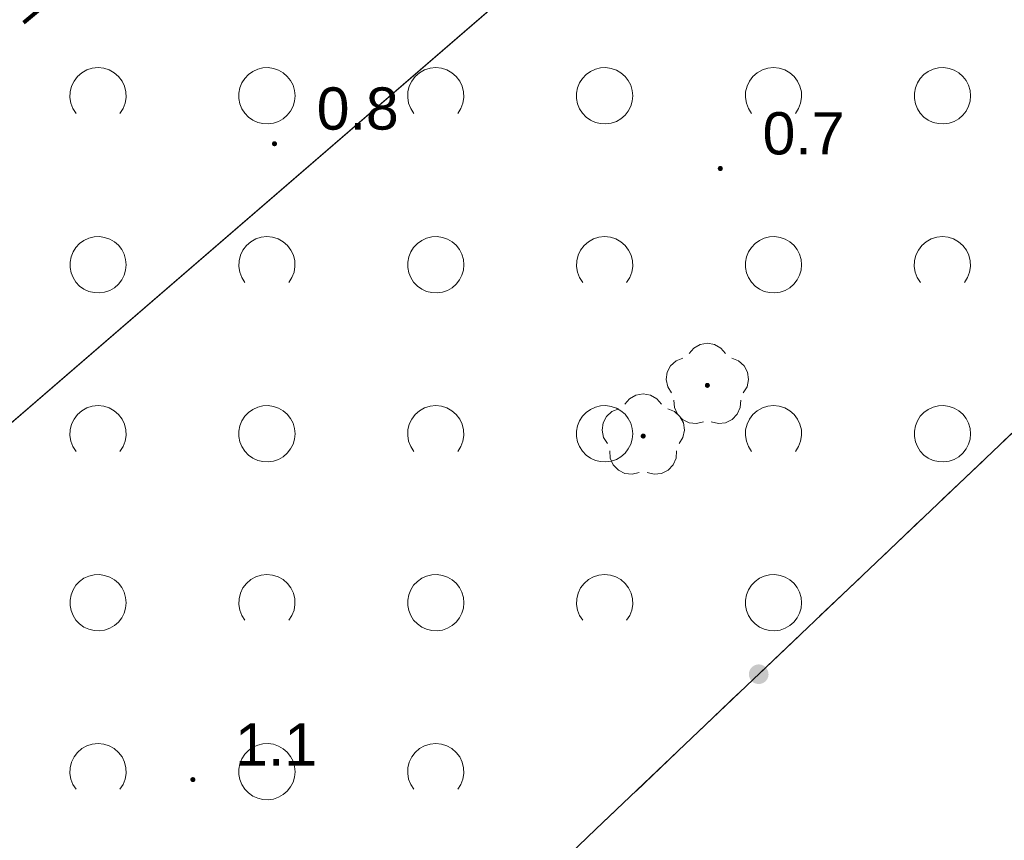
# Model space of a CAD drawing. Extents: x 5474185 to 5474933, y 5916077 to 5916824.
# Tile 83 of 256: x 5474409 to 5474426, y 5916582 to 5916597. Entities that reach past the tile are written whole.
import ezdxf

# ---------------------------------------------------------------- set-up
doc = ezdxf.new("R2010")
doc.units = 0
doc.linetypes.add('216-500', pattern=[2.5, 1.5, -1])
doc.linetypes.add('PRZER2-1', pattern=[1.5, 1, -0.5])
for name, color, linetype, lineweight in [('GESDZI', 253, 'CONTINUOUS', 18), ('GSLKOG', 253, 'CONTINUOUS', 35), ('GSPRDL', 253, 'CONTINUOUS', 18), ('GSPWPN', 253, 'CONTINUOUS', 13), ('GSPWPN_O', 253, 'CONTINUOUS', 13), ('GSSTZI', 254, 'CONTINUOUS', 18), ('GSSZAD', 254, 'CONTINUOUS', 18), ('Sieć wodociągowa', 253, 'CONTINUOUS', 40)]:
    doc.layers.add(name, color=color, linetype=linetype, lineweight=lineweight)
doc.styles.add('Arial', font='arial.ttf')

msp = doc.modelspace()

# ---------------------------------------------------------------- hatches: boundary and pattern name
at = {"layer": 'GSLKOG'}
msp.add_hatch(color=256, dxfattribs=at).paths.add_polyline_path([(5474422.077745, 5916584.826342), (5474422.032614, 5916584.833434), (5474421.990856, 5916584.851964), (5474421.955318, 5916584.88067), (5474421.92842, 5916584.917595), (5474421.911996, 5916584.960226), (5474421.907164, 5916585.005653), (5474421.914256, 5916585.050784), (5474421.932786, 5916585.092541), (5474421.961492, 5916585.12808), (5474421.998418, 5916585.154978), (5474422.041048, 5916585.171402), (5474422.086476, 5916585.176234), (5474422.131606, 5916585.169142), (5474422.173364, 5916585.150612), (5474422.208902, 5916585.121906), (5474422.2358, 5916585.08498), (5474422.252224, 5916585.04235), (5474422.257056, 5916584.996922), (5474422.249964, 5916584.951792), (5474422.231434, 5916584.910034), (5474422.202728, 5916584.874496), (5474422.165802, 5916584.847598), (5474422.123172, 5916584.831174)])
msp.add_hatch(color=256, dxfattribs=at).paths.add_polyline_path([(5474422.077745, 5916584.826342), (5474422.032614, 5916584.833434), (5474421.990856, 5916584.851964), (5474421.955318, 5916584.88067), (5474421.92842, 5916584.917595), (5474421.911996, 5916584.960226), (5474421.907164, 5916585.005653), (5474421.914256, 5916585.050784), (5474421.932786, 5916585.092541), (5474421.961492, 5916585.12808), (5474421.998418, 5916585.154978), (5474422.041048, 5916585.171402), (5474422.086476, 5916585.176234), (5474422.131606, 5916585.169142), (5474422.173364, 5916585.150612), (5474422.208902, 5916585.121906), (5474422.2358, 5916585.08498), (5474422.252224, 5916585.04235), (5474422.257056, 5916584.996922), (5474422.249964, 5916584.951792), (5474422.231434, 5916584.910034), (5474422.202728, 5916584.874496), (5474422.165802, 5916584.847598), (5474422.123172, 5916584.831174)])
at = {"layer": 'GSPRDL'}
for points in [[(5474421.17, 5916590.085), (5474421.156094, 5916590.087202), (5474421.14355, 5916590.093594), (5474421.133594, 5916590.10355), (5474421.127202, 5916590.116094), (5474421.125, 5916590.13), (5474421.127202, 5916590.143906), (5474421.133594, 5916590.15645), (5474421.14355, 5916590.166406), (5474421.156094, 5916590.172798), (5474421.17, 5916590.175), (5474421.183906, 5916590.172798), (5474421.19645, 5916590.166406), (5474421.206406, 5916590.15645), (5474421.212798, 5916590.143906), (5474421.215, 5916590.13), (5474421.212798, 5916590.116094), (5474421.206406, 5916590.10355), (5474421.19645, 5916590.093594), (5474421.183906, 5916590.087202)], [(5474420.03, 5916589.185), (5474420.016094, 5916589.187202), (5474420.00355, 5916589.193594), (5474419.993594, 5916589.20355), (5474419.987202, 5916589.216094), (5474419.985, 5916589.23), (5474419.987202, 5916589.243906), (5474419.993594, 5916589.25645), (5474420.00355, 5916589.266406), (5474420.016094, 5916589.272798), (5474420.03, 5916589.275), (5474420.043906, 5916589.272798), (5474420.05645, 5916589.266406), (5474420.066406, 5916589.25645), (5474420.072798, 5916589.243906), (5474420.075, 5916589.23), (5474420.072798, 5916589.216094), (5474420.066406, 5916589.20355), (5474420.05645, 5916589.193594), (5474420.043906, 5916589.187202)]]:
    msp.add_hatch(color=256, dxfattribs=at).paths.add_polyline_path(points)
at = {"layer": 'GSPWPN'}
for points in [[(5474413.48, 5916594.375), (5474413.468353, 5916594.376533), (5474413.4575, 5916594.381029), (5474413.44818, 5916594.38818), (5474413.441029, 5916594.3975), (5474413.436533, 5916594.408353), (5474413.435, 5916594.42), (5474413.436533, 5916594.431647), (5474413.441029, 5916594.4425), (5474413.44818, 5916594.45182), (5474413.4575, 5916594.458971), (5474413.468353, 5916594.463467), (5474413.48, 5916594.465), (5474413.491647, 5916594.463467), (5474413.5025, 5916594.458971), (5474413.51182, 5916594.45182), (5474413.518971, 5916594.4425), (5474413.523467, 5916594.431647), (5474413.525, 5916594.42), (5474413.523467, 5916594.408353), (5474413.518971, 5916594.3975), (5474413.51182, 5916594.38818), (5474413.5025, 5916594.381029), (5474413.491647, 5916594.376533)], [(5474421.4, 5916593.935), (5474421.388353, 5916593.936533), (5474421.3775, 5916593.941029), (5474421.36818, 5916593.94818), (5474421.361029, 5916593.9575), (5474421.356533, 5916593.968353), (5474421.355, 5916593.98), (5474421.356533, 5916593.991647), (5474421.361029, 5916594.0025), (5474421.36818, 5916594.01182), (5474421.3775, 5916594.018971), (5474421.388353, 5916594.023467), (5474421.4, 5916594.025), (5474421.411647, 5916594.023467), (5474421.4225, 5916594.018971), (5474421.43182, 5916594.01182), (5474421.438971, 5916594.0025), (5474421.443467, 5916593.991647), (5474421.445, 5916593.98), (5474421.443467, 5916593.968353), (5474421.438971, 5916593.9575), (5474421.43182, 5916593.94818), (5474421.4225, 5916593.941029), (5474421.411647, 5916593.936533)], [(5474412.03, 5916583.085), (5474412.018353, 5916583.086533), (5474412.0075, 5916583.091029), (5474411.99818, 5916583.09818), (5474411.991029, 5916583.1075), (5474411.986533, 5916583.118353), (5474411.985, 5916583.13), (5474411.986533, 5916583.141647), (5474411.991029, 5916583.1525), (5474411.99818, 5916583.16182), (5474412.0075, 5916583.168971), (5474412.018353, 5916583.173467), (5474412.03, 5916583.175), (5474412.041647, 5916583.173467), (5474412.0525, 5916583.168971), (5474412.06182, 5916583.16182), (5474412.068971, 5916583.1525), (5474412.073467, 5916583.141647), (5474412.075, 5916583.13), (5474412.073467, 5916583.118353), (5474412.068971, 5916583.1075), (5474412.06182, 5916583.09818), (5474412.0525, 5916583.091029), (5474412.041647, 5916583.086533)]]:
    msp.add_hatch(color=256, dxfattribs=at).paths.add_polyline_path(points)

# ---------------------------------------------------------------- linework, layer by layer
at = {"layer": 'GESDZI', "linetype": 'Continuous', "lineweight": 13}
for p, q in [((5474455.96, 5916630.15, 10.22), (5474342.29, 5916532.08, 10.22)), ((5474342.29, 5916532.08, 10.22), (5474455.96, 5916630.15, 10.22))]:
    msp.add_line(p, q, dxfattribs=at)
at = {"layer": 'GESDZI', "linetype": 'Continuous', "lineweight": 13, "elevation": 10.22, "flags": 128}
msp.add_lwpolyline([(5474443.69, 5916646.04), (5474393.53, 5916708.46), (5474352.63, 5916757.58), (5474351.73, 5916758.9), (5474246, 5916681.43), (5474241.05, 5916671.19), (5474244.02, 5916663.45), (5474255.17, 5916645.95), (5474272.74, 5916621.91), (5474307.08, 5916579.16), (5474342.29, 5916532.08), (5474455.96, 5916630.15), (5474443.69, 5916646.04)], close=True, dxfattribs=at)
at = {"layer": 'GSLKOG', "linetype": 'Continuous', "lineweight": 30}
for p, q in [((5474419.19, 5916582.25, 10.18), (5474446.71, 5916608.43, 10.18)), ((5474409.98, 5916573.45, 10.18), (5474419.19, 5916582.25, 10.18))]:
    msp.add_line(p, q, dxfattribs=at)
at = {"layer": 'GSPRDL', "elevation": 10.12, "flags": 128}
for points in [[(5474420.845723, 5916590.693333), (5474420.929447, 5916590.792679), (5474421.042044, 5916590.857494), (5474421.17, 5916590.88), (5474421.297956, 5916590.857494), (5474421.410553, 5916590.792679), (5474421.494277, 5916590.693333)], [(5474420.534031, 5916589.995674), (5474420.46542, 5916590.105999), (5474420.438571, 5916590.233115), (5474420.456708, 5916590.361763), (5474420.517652, 5916590.476501), (5474420.61409, 5916590.563559), (5474420.734445, 5916590.612485)], [(5474421.605555, 5916590.612485), (5474421.72591, 5916590.563559), (5474421.822348, 5916590.476501), (5474421.883292, 5916590.361763), (5474421.901429, 5916590.233115), (5474421.87458, 5916590.105999), (5474421.805969, 5916589.995674)], [(5474419.705723, 5916589.793333), (5474419.789447, 5916589.892679), (5474419.902044, 5916589.957494), (5474420.03, 5916589.98), (5474420.157956, 5916589.957494), (5474420.270553, 5916589.892679), (5474420.354277, 5916589.793333)], [(5474421.101227, 5916589.483649), (5474420.975099, 5916589.452488), (5474420.845908, 5916589.466234), (5474420.729161, 5916589.523237), (5474420.638871, 5916589.616655), (5474420.585875, 5916589.735275), (5474420.576535, 5916589.864859)], [(5474421.763465, 5916589.864859), (5474421.754125, 5916589.735275), (5474421.701129, 5916589.616655), (5474421.610839, 5916589.523237), (5474421.494092, 5916589.466234), (5474421.364901, 5916589.452488), (5474421.238773, 5916589.483649)], [(5474419.394031, 5916589.095674), (5474419.32542, 5916589.205999), (5474419.298571, 5916589.333115), (5474419.316708, 5916589.461763), (5474419.377652, 5916589.576501), (5474419.47409, 5916589.663559), (5474419.594445, 5916589.712485)], [(5474420.465555, 5916589.712485), (5474420.58591, 5916589.663559), (5474420.682348, 5916589.576501), (5474420.743292, 5916589.461763), (5474420.761429, 5916589.333115), (5474420.73458, 5916589.205999), (5474420.665969, 5916589.095674)], [(5474419.961227, 5916588.583649), (5474419.835099, 5916588.552488), (5474419.705908, 5916588.566234), (5474419.589161, 5916588.623237), (5474419.498871, 5916588.716655), (5474419.445875, 5916588.835275), (5474419.436535, 5916588.964859)], [(5474420.623465, 5916588.964859), (5474420.614125, 5916588.835275), (5474420.561129, 5916588.716655), (5474420.470839, 5916588.623237), (5474420.354092, 5916588.566234), (5474420.224901, 5916588.552488), (5474420.098773, 5916588.583649)]]:
    msp.add_lwpolyline(points, dxfattribs=at)
at = {"layer": 'GSSTZI', "linetype": 'PRZER2-1', "lineweight": 13}
for p, q in [((5474446.71, 5916608.43, 10.1), (5474419.19, 5916582.25, 10.1)), ((5474419.19, 5916582.25, 10.1), (5474409.98, 5916573.45, 10.1))]:
    msp.add_line(p, q, dxfattribs=at)
at = {"layer": 'GSSZAD', "linetype": 'PRZER2-1', "lineweight": 13}
for p, q in [((5474446.71, 5916608.43, 10.1), (5474419.19, 5916582.25, 10.1)), ((5474419.19, 5916582.25, 10.1), (5474409.98, 5916573.45, 10.1))]:
    msp.add_line(p, q, dxfattribs=at)
at = {"layer": 'GSSZAD', "elevation": 10.1, "flags": 128}
for points in [[(5474409.954688, 5916594.958505), (5474409.899433, 5916595.044136), (5474409.862688, 5916595.139191), (5474409.84598, 5916595.239723), (5474409.850002, 5916595.341554), (5474409.874588, 5916595.440454), (5474409.918717, 5916595.532315), (5474409.980554, 5916595.61332), (5474410.057532, 5916595.680104), (5474410.146452, 5916595.729894), (5474410.24362, 5916595.760619), (5474410.345, 5916595.771005), (5474410.44638, 5916595.760619), (5474410.543548, 5916595.729894), (5474410.632468, 5916595.680104), (5474410.709446, 5916595.61332), (5474410.771283, 5916595.532315), (5474410.815412, 5916595.440454), (5474410.839998, 5916595.341554), (5474410.84402, 5916595.239723), (5474410.827312, 5916595.139191), (5474410.790567, 5916595.044136), (5474410.735312, 5916594.958505)], [(5474415.954688, 5916594.958505), (5474415.899433, 5916595.044136), (5474415.862688, 5916595.139191), (5474415.84598, 5916595.239723), (5474415.850002, 5916595.341554), (5474415.874588, 5916595.440454), (5474415.918717, 5916595.532315), (5474415.980554, 5916595.61332), (5474416.057532, 5916595.680104), (5474416.146452, 5916595.729894), (5474416.24362, 5916595.760619), (5474416.345, 5916595.771005), (5474416.44638, 5916595.760619), (5474416.543548, 5916595.729894), (5474416.632468, 5916595.680104), (5474416.709446, 5916595.61332), (5474416.771283, 5916595.532315), (5474416.815412, 5916595.440454), (5474416.839998, 5916595.341554), (5474416.84402, 5916595.239723), (5474416.827312, 5916595.139191), (5474416.790567, 5916595.044136), (5474416.735312, 5916594.958505)], [(5474421.954688, 5916594.958505), (5474421.899433, 5916595.044136), (5474421.862688, 5916595.139191), (5474421.84598, 5916595.239723), (5474421.850002, 5916595.341554), (5474421.874588, 5916595.440454), (5474421.918717, 5916595.532315), (5474421.980554, 5916595.61332), (5474422.057532, 5916595.680104), (5474422.146452, 5916595.729894), (5474422.24362, 5916595.760619), (5474422.345, 5916595.771005), (5474422.44638, 5916595.760619), (5474422.543548, 5916595.729894), (5474422.632468, 5916595.680104), (5474422.709446, 5916595.61332), (5474422.771283, 5916595.532315), (5474422.815412, 5916595.440454), (5474422.839998, 5916595.341554), (5474422.84402, 5916595.239723), (5474422.827312, 5916595.139191), (5474422.790567, 5916595.044136), (5474422.735312, 5916594.958505)], [(5474412.954688, 5916591.958505), (5474412.899433, 5916592.044136), (5474412.862688, 5916592.139191), (5474412.84598, 5916592.239723), (5474412.850002, 5916592.341554), (5474412.874588, 5916592.440454), (5474412.918717, 5916592.532315), (5474412.980554, 5916592.61332), (5474413.057532, 5916592.680104), (5474413.146452, 5916592.729894), (5474413.24362, 5916592.760619), (5474413.345, 5916592.771005), (5474413.44638, 5916592.760619), (5474413.543548, 5916592.729894), (5474413.632468, 5916592.680104), (5474413.709446, 5916592.61332), (5474413.771283, 5916592.532315), (5474413.815412, 5916592.440454), (5474413.839998, 5916592.341554), (5474413.84402, 5916592.239723), (5474413.827312, 5916592.139191), (5474413.790567, 5916592.044136), (5474413.735312, 5916591.958505)], [(5474418.954688, 5916591.958505), (5474418.899433, 5916592.044136), (5474418.862688, 5916592.139191), (5474418.84598, 5916592.239723), (5474418.850002, 5916592.341554), (5474418.874588, 5916592.440454), (5474418.918717, 5916592.532315), (5474418.980554, 5916592.61332), (5474419.057532, 5916592.680104), (5474419.146452, 5916592.729894), (5474419.24362, 5916592.760619), (5474419.345, 5916592.771005), (5474419.44638, 5916592.760619), (5474419.543548, 5916592.729894), (5474419.632468, 5916592.680104), (5474419.709446, 5916592.61332), (5474419.771283, 5916592.532315), (5474419.815412, 5916592.440454), (5474419.839998, 5916592.341554), (5474419.84402, 5916592.239723), (5474419.827312, 5916592.139191), (5474419.790567, 5916592.044136), (5474419.735312, 5916591.958505)], [(5474424.954688, 5916591.958505), (5474424.899433, 5916592.044136), (5474424.862688, 5916592.139191), (5474424.84598, 5916592.239723), (5474424.850002, 5916592.341554), (5474424.874588, 5916592.440454), (5474424.918717, 5916592.532315), (5474424.980554, 5916592.61332), (5474425.057532, 5916592.680104), (5474425.146452, 5916592.729894), (5474425.24362, 5916592.760619), (5474425.345, 5916592.771005), (5474425.44638, 5916592.760619), (5474425.543548, 5916592.729894), (5474425.632468, 5916592.680104), (5474425.709446, 5916592.61332), (5474425.771283, 5916592.532315), (5474425.815412, 5916592.440454), (5474425.839998, 5916592.341554), (5474425.84402, 5916592.239723), (5474425.827312, 5916592.139191), (5474425.790567, 5916592.044136), (5474425.735312, 5916591.958505)], [(5474409.954688, 5916588.958505), (5474409.899433, 5916589.044136), (5474409.862688, 5916589.139191), (5474409.84598, 5916589.239723), (5474409.850002, 5916589.341554), (5474409.874588, 5916589.440454), (5474409.918717, 5916589.532315), (5474409.980554, 5916589.61332), (5474410.057532, 5916589.680104), (5474410.146452, 5916589.729894), (5474410.24362, 5916589.760619), (5474410.345, 5916589.771005), (5474410.44638, 5916589.760619), (5474410.543548, 5916589.729894), (5474410.632468, 5916589.680104), (5474410.709446, 5916589.61332), (5474410.771283, 5916589.532315), (5474410.815412, 5916589.440454), (5474410.839998, 5916589.341554), (5474410.84402, 5916589.239723), (5474410.827312, 5916589.139191), (5474410.790567, 5916589.044136), (5474410.735312, 5916588.958505)], [(5474415.954688, 5916588.958505), (5474415.899433, 5916589.044136), (5474415.862688, 5916589.139191), (5474415.84598, 5916589.239723), (5474415.850002, 5916589.341554), (5474415.874588, 5916589.440454), (5474415.918717, 5916589.532315), (5474415.980554, 5916589.61332), (5474416.057532, 5916589.680104), (5474416.146452, 5916589.729894), (5474416.24362, 5916589.760619), (5474416.345, 5916589.771005), (5474416.44638, 5916589.760619), (5474416.543548, 5916589.729894), (5474416.632468, 5916589.680104), (5474416.709446, 5916589.61332), (5474416.771283, 5916589.532315), (5474416.815412, 5916589.440454), (5474416.839998, 5916589.341554), (5474416.84402, 5916589.239723), (5474416.827312, 5916589.139191), (5474416.790567, 5916589.044136), (5474416.735312, 5916588.958505)], [(5474421.954688, 5916588.958505), (5474421.899433, 5916589.044136), (5474421.862688, 5916589.139191), (5474421.84598, 5916589.239723), (5474421.850002, 5916589.341554), (5474421.874588, 5916589.440454), (5474421.918717, 5916589.532315), (5474421.980554, 5916589.61332), (5474422.057532, 5916589.680104), (5474422.146452, 5916589.729894), (5474422.24362, 5916589.760619), (5474422.345, 5916589.771005), (5474422.44638, 5916589.760619), (5474422.543548, 5916589.729894), (5474422.632468, 5916589.680104), (5474422.709446, 5916589.61332), (5474422.771283, 5916589.532315), (5474422.815412, 5916589.440454), (5474422.839998, 5916589.341554), (5474422.84402, 5916589.239723), (5474422.827312, 5916589.139191), (5474422.790567, 5916589.044136), (5474422.735312, 5916588.958505)], [(5474412.954688, 5916585.958505), (5474412.899433, 5916586.044136), (5474412.862688, 5916586.139191), (5474412.84598, 5916586.239723), (5474412.850002, 5916586.341554), (5474412.874588, 5916586.440454), (5474412.918717, 5916586.532315), (5474412.980554, 5916586.61332), (5474413.057532, 5916586.680104), (5474413.146452, 5916586.729894), (5474413.24362, 5916586.760619), (5474413.345, 5916586.771005), (5474413.44638, 5916586.760619), (5474413.543548, 5916586.729894), (5474413.632468, 5916586.680104), (5474413.709446, 5916586.61332), (5474413.771283, 5916586.532315), (5474413.815412, 5916586.440454), (5474413.839998, 5916586.341554), (5474413.84402, 5916586.239723), (5474413.827312, 5916586.139191), (5474413.790567, 5916586.044136), (5474413.735312, 5916585.958505)], [(5474418.954688, 5916585.958505), (5474418.899433, 5916586.044136), (5474418.862688, 5916586.139191), (5474418.84598, 5916586.239723), (5474418.850002, 5916586.341554), (5474418.874588, 5916586.440454), (5474418.918717, 5916586.532315), (5474418.980554, 5916586.61332), (5474419.057532, 5916586.680104), (5474419.146452, 5916586.729894), (5474419.24362, 5916586.760619), (5474419.345, 5916586.771005), (5474419.44638, 5916586.760619), (5474419.543548, 5916586.729894), (5474419.632468, 5916586.680104), (5474419.709446, 5916586.61332), (5474419.771283, 5916586.532315), (5474419.815412, 5916586.440454), (5474419.839998, 5916586.341554), (5474419.84402, 5916586.239723), (5474419.827312, 5916586.139191), (5474419.790567, 5916586.044136), (5474419.735312, 5916585.958505)], [(5474409.954688, 5916582.958505), (5474409.899433, 5916583.044136), (5474409.862688, 5916583.139191), (5474409.84598, 5916583.239723), (5474409.850002, 5916583.341554), (5474409.874588, 5916583.440454), (5474409.918717, 5916583.532315), (5474409.980554, 5916583.61332), (5474410.057532, 5916583.680104), (5474410.146452, 5916583.729894), (5474410.24362, 5916583.760619), (5474410.345, 5916583.771005), (5474410.44638, 5916583.760619), (5474410.543548, 5916583.729894), (5474410.632468, 5916583.680104), (5474410.709446, 5916583.61332), (5474410.771283, 5916583.532315), (5474410.815412, 5916583.440454), (5474410.839998, 5916583.341554), (5474410.84402, 5916583.239723), (5474410.827312, 5916583.139191), (5474410.790567, 5916583.044136), (5474410.735312, 5916582.958505)], [(5474415.954688, 5916582.958505), (5474415.899433, 5916583.044136), (5474415.862688, 5916583.139191), (5474415.84598, 5916583.239723), (5474415.850002, 5916583.341554), (5474415.874588, 5916583.440454), (5474415.918717, 5916583.532315), (5474415.980554, 5916583.61332), (5474416.057532, 5916583.680104), (5474416.146452, 5916583.729894), (5474416.24362, 5916583.760619), (5474416.345, 5916583.771005), (5474416.44638, 5916583.760619), (5474416.543548, 5916583.729894), (5474416.632468, 5916583.680104), (5474416.709446, 5916583.61332), (5474416.771283, 5916583.532315), (5474416.815412, 5916583.440454), (5474416.839998, 5916583.341554), (5474416.84402, 5916583.239723), (5474416.827312, 5916583.139191), (5474416.790567, 5916583.044136), (5474416.735312, 5916582.958505)]]:
    msp.add_lwpolyline(points, dxfattribs=at)
for points in [[(5474413.845, 5916595.271005), (5474413.835964, 5916595.365631), (5474413.809184, 5916595.456836), (5474413.765627, 5916595.541325), (5474413.706867, 5916595.616045), (5474413.635028, 5916595.678293), (5474413.552708, 5916595.725821), (5474413.462879, 5916595.756911), (5474413.368791, 5916595.770439), (5474413.273843, 5916595.765916), (5474413.181466, 5916595.743505), (5474413.095, 5916595.704018), (5474413.01757, 5916595.64888), (5474412.951973, 5916595.580084), (5474412.900582, 5916595.500118), (5474412.865254, 5916595.411871), (5474412.847264, 5916595.318533), (5474412.847264, 5916595.223477), (5474412.865254, 5916595.130139), (5474412.900582, 5916595.041892), (5474412.951973, 5916594.961926), (5474413.01757, 5916594.89313), (5474413.095, 5916594.837992), (5474413.181466, 5916594.798505), (5474413.273843, 5916594.776094), (5474413.368791, 5916594.771571), (5474413.462879, 5916594.785099), (5474413.552708, 5916594.816189), (5474413.635028, 5916594.863717), (5474413.706867, 5916594.925965), (5474413.765627, 5916595.000685), (5474413.809184, 5916595.085174), (5474413.835964, 5916595.176379), (5474413.845, 5916595.271005)], [(5474419.845, 5916595.271005), (5474419.835964, 5916595.365631), (5474419.809184, 5916595.456836), (5474419.765627, 5916595.541325), (5474419.706867, 5916595.616045), (5474419.635028, 5916595.678293), (5474419.552708, 5916595.725821), (5474419.462879, 5916595.756911), (5474419.368791, 5916595.770439), (5474419.273843, 5916595.765916), (5474419.181466, 5916595.743505), (5474419.095, 5916595.704018), (5474419.01757, 5916595.64888), (5474418.951973, 5916595.580084), (5474418.900582, 5916595.500118), (5474418.865254, 5916595.411871), (5474418.847264, 5916595.318533), (5474418.847264, 5916595.223477), (5474418.865254, 5916595.130139), (5474418.900582, 5916595.041892), (5474418.951973, 5916594.961926), (5474419.01757, 5916594.89313), (5474419.095, 5916594.837992), (5474419.181466, 5916594.798505), (5474419.273843, 5916594.776094), (5474419.368791, 5916594.771571), (5474419.462879, 5916594.785099), (5474419.552708, 5916594.816189), (5474419.635028, 5916594.863717), (5474419.706867, 5916594.925965), (5474419.765627, 5916595.000685), (5474419.809184, 5916595.085174), (5474419.835964, 5916595.176379), (5474419.845, 5916595.271005)], [(5474425.845, 5916595.271005), (5474425.835964, 5916595.365631), (5474425.809184, 5916595.456836), (5474425.765627, 5916595.541325), (5474425.706867, 5916595.616045), (5474425.635028, 5916595.678293), (5474425.552708, 5916595.725821), (5474425.462879, 5916595.756911), (5474425.368791, 5916595.770439), (5474425.273843, 5916595.765916), (5474425.181466, 5916595.743505), (5474425.095, 5916595.704018), (5474425.01757, 5916595.64888), (5474424.951973, 5916595.580084), (5474424.900582, 5916595.500118), (5474424.865254, 5916595.411871), (5474424.847264, 5916595.318533), (5474424.847264, 5916595.223477), (5474424.865254, 5916595.130139), (5474424.900582, 5916595.041892), (5474424.951973, 5916594.961926), (5474425.01757, 5916594.89313), (5474425.095, 5916594.837992), (5474425.181466, 5916594.798505), (5474425.273843, 5916594.776094), (5474425.368791, 5916594.771571), (5474425.462879, 5916594.785099), (5474425.552708, 5916594.816189), (5474425.635028, 5916594.863717), (5474425.706867, 5916594.925965), (5474425.765627, 5916595.000685), (5474425.809184, 5916595.085174), (5474425.835964, 5916595.176379), (5474425.845, 5916595.271005)], [(5474410.845, 5916592.271005), (5474410.835964, 5916592.365631), (5474410.809184, 5916592.456836), (5474410.765627, 5916592.541325), (5474410.706867, 5916592.616045), (5474410.635028, 5916592.678293), (5474410.552708, 5916592.725821), (5474410.462879, 5916592.756911), (5474410.368791, 5916592.770439), (5474410.273843, 5916592.765916), (5474410.181466, 5916592.743505), (5474410.095, 5916592.704018), (5474410.01757, 5916592.64888), (5474409.951973, 5916592.580084), (5474409.900582, 5916592.500118), (5474409.865254, 5916592.411871), (5474409.847264, 5916592.318533), (5474409.847264, 5916592.223477), (5474409.865254, 5916592.130139), (5474409.900582, 5916592.041892), (5474409.951973, 5916591.961926), (5474410.01757, 5916591.89313), (5474410.095, 5916591.837992), (5474410.181466, 5916591.798505), (5474410.273843, 5916591.776094), (5474410.368791, 5916591.771571), (5474410.462879, 5916591.785099), (5474410.552708, 5916591.816189), (5474410.635028, 5916591.863717), (5474410.706867, 5916591.925965), (5474410.765627, 5916592.000685), (5474410.809184, 5916592.085174), (5474410.835964, 5916592.176379), (5474410.845, 5916592.271005)], [(5474416.845, 5916592.271005), (5474416.835964, 5916592.365631), (5474416.809184, 5916592.456836), (5474416.765627, 5916592.541325), (5474416.706867, 5916592.616045), (5474416.635028, 5916592.678293), (5474416.552708, 5916592.725821), (5474416.462879, 5916592.756911), (5474416.368791, 5916592.770439), (5474416.273843, 5916592.765916), (5474416.181466, 5916592.743505), (5474416.095, 5916592.704018), (5474416.01757, 5916592.64888), (5474415.951973, 5916592.580084), (5474415.900582, 5916592.500118), (5474415.865254, 5916592.411871), (5474415.847264, 5916592.318533), (5474415.847264, 5916592.223477), (5474415.865254, 5916592.130139), (5474415.900582, 5916592.041892), (5474415.951973, 5916591.961926), (5474416.01757, 5916591.89313), (5474416.095, 5916591.837992), (5474416.181466, 5916591.798505), (5474416.273843, 5916591.776094), (5474416.368791, 5916591.771571), (5474416.462879, 5916591.785099), (5474416.552708, 5916591.816189), (5474416.635028, 5916591.863717), (5474416.706867, 5916591.925965), (5474416.765627, 5916592.000685), (5474416.809184, 5916592.085174), (5474416.835964, 5916592.176379), (5474416.845, 5916592.271005)], [(5474422.845, 5916592.271005), (5474422.835964, 5916592.365631), (5474422.809184, 5916592.456836), (5474422.765627, 5916592.541325), (5474422.706867, 5916592.616045), (5474422.635028, 5916592.678293), (5474422.552708, 5916592.725821), (5474422.462879, 5916592.756911), (5474422.368791, 5916592.770439), (5474422.273843, 5916592.765916), (5474422.181466, 5916592.743505), (5474422.095, 5916592.704018), (5474422.01757, 5916592.64888), (5474421.951973, 5916592.580084), (5474421.900582, 5916592.500118), (5474421.865254, 5916592.411871), (5474421.847264, 5916592.318533), (5474421.847264, 5916592.223477), (5474421.865254, 5916592.130139), (5474421.900582, 5916592.041892), (5474421.951973, 5916591.961926), (5474422.01757, 5916591.89313), (5474422.095, 5916591.837992), (5474422.181466, 5916591.798505), (5474422.273843, 5916591.776094), (5474422.368791, 5916591.771571), (5474422.462879, 5916591.785099), (5474422.552708, 5916591.816189), (5474422.635028, 5916591.863717), (5474422.706867, 5916591.925965), (5474422.765627, 5916592.000685), (5474422.809184, 5916592.085174), (5474422.835964, 5916592.176379), (5474422.845, 5916592.271005)], [(5474413.845, 5916589.271005), (5474413.835964, 5916589.365631), (5474413.809184, 5916589.456836), (5474413.765627, 5916589.541325), (5474413.706867, 5916589.616045), (5474413.635028, 5916589.678293), (5474413.552708, 5916589.725821), (5474413.462879, 5916589.756911), (5474413.368791, 5916589.770439), (5474413.273843, 5916589.765916), (5474413.181466, 5916589.743505), (5474413.095, 5916589.704018), (5474413.01757, 5916589.64888), (5474412.951973, 5916589.580084), (5474412.900582, 5916589.500118), (5474412.865254, 5916589.411871), (5474412.847264, 5916589.318533), (5474412.847264, 5916589.223477), (5474412.865254, 5916589.130139), (5474412.900582, 5916589.041892), (5474412.951973, 5916588.961926), (5474413.01757, 5916588.89313), (5474413.095, 5916588.837992), (5474413.181466, 5916588.798505), (5474413.273843, 5916588.776094), (5474413.368791, 5916588.771571), (5474413.462879, 5916588.785099), (5474413.552708, 5916588.816189), (5474413.635028, 5916588.863717), (5474413.706867, 5916588.925965), (5474413.765627, 5916589.000685), (5474413.809184, 5916589.085174), (5474413.835964, 5916589.176379), (5474413.845, 5916589.271005)], [(5474419.845, 5916589.271005), (5474419.835964, 5916589.365631), (5474419.809184, 5916589.456836), (5474419.765627, 5916589.541325), (5474419.706867, 5916589.616045), (5474419.635028, 5916589.678293), (5474419.552708, 5916589.725821), (5474419.462879, 5916589.756911), (5474419.368791, 5916589.770439), (5474419.273843, 5916589.765916), (5474419.181466, 5916589.743505), (5474419.095, 5916589.704018), (5474419.01757, 5916589.64888), (5474418.951973, 5916589.580084), (5474418.900582, 5916589.500118), (5474418.865254, 5916589.411871), (5474418.847264, 5916589.318533), (5474418.847264, 5916589.223477), (5474418.865254, 5916589.130139), (5474418.900582, 5916589.041892), (5474418.951973, 5916588.961926), (5474419.01757, 5916588.89313), (5474419.095, 5916588.837992), (5474419.181466, 5916588.798505), (5474419.273843, 5916588.776094), (5474419.368791, 5916588.771571), (5474419.462879, 5916588.785099), (5474419.552708, 5916588.816189), (5474419.635028, 5916588.863717), (5474419.706867, 5916588.925965), (5474419.765627, 5916589.000685), (5474419.809184, 5916589.085174), (5474419.835964, 5916589.176379), (5474419.845, 5916589.271005)], [(5474425.845, 5916589.271005), (5474425.835964, 5916589.365631), (5474425.809184, 5916589.456836), (5474425.765627, 5916589.541325), (5474425.706867, 5916589.616045), (5474425.635028, 5916589.678293), (5474425.552708, 5916589.725821), (5474425.462879, 5916589.756911), (5474425.368791, 5916589.770439), (5474425.273843, 5916589.765916), (5474425.181466, 5916589.743505), (5474425.095, 5916589.704018), (5474425.01757, 5916589.64888), (5474424.951973, 5916589.580084), (5474424.900582, 5916589.500118), (5474424.865254, 5916589.411871), (5474424.847264, 5916589.318533), (5474424.847264, 5916589.223477), (5474424.865254, 5916589.130139), (5474424.900582, 5916589.041892), (5474424.951973, 5916588.961926), (5474425.01757, 5916588.89313), (5474425.095, 5916588.837992), (5474425.181466, 5916588.798505), (5474425.273843, 5916588.776094), (5474425.368791, 5916588.771571), (5474425.462879, 5916588.785099), (5474425.552708, 5916588.816189), (5474425.635028, 5916588.863717), (5474425.706867, 5916588.925965), (5474425.765627, 5916589.000685), (5474425.809184, 5916589.085174), (5474425.835964, 5916589.176379), (5474425.845, 5916589.271005)], [(5474410.845, 5916586.271005), (5474410.835964, 5916586.365631), (5474410.809184, 5916586.456836), (5474410.765627, 5916586.541325), (5474410.706867, 5916586.616045), (5474410.635028, 5916586.678293), (5474410.552708, 5916586.725821), (5474410.462879, 5916586.756911), (5474410.368791, 5916586.770439), (5474410.273843, 5916586.765916), (5474410.181466, 5916586.743505), (5474410.095, 5916586.704018), (5474410.01757, 5916586.64888), (5474409.951973, 5916586.580084), (5474409.900582, 5916586.500118), (5474409.865254, 5916586.411871), (5474409.847264, 5916586.318533), (5474409.847264, 5916586.223477), (5474409.865254, 5916586.130139), (5474409.900582, 5916586.041892), (5474409.951973, 5916585.961926), (5474410.01757, 5916585.89313), (5474410.095, 5916585.837992), (5474410.181466, 5916585.798505), (5474410.273843, 5916585.776094), (5474410.368791, 5916585.771571), (5474410.462879, 5916585.785099), (5474410.552708, 5916585.816189), (5474410.635028, 5916585.863717), (5474410.706867, 5916585.925965), (5474410.765627, 5916586.000685), (5474410.809184, 5916586.085174), (5474410.835964, 5916586.176379), (5474410.845, 5916586.271005)], [(5474416.845, 5916586.271005), (5474416.835964, 5916586.365631), (5474416.809184, 5916586.456836), (5474416.765627, 5916586.541325), (5474416.706867, 5916586.616045), (5474416.635028, 5916586.678293), (5474416.552708, 5916586.725821), (5474416.462879, 5916586.756911), (5474416.368791, 5916586.770439), (5474416.273843, 5916586.765916), (5474416.181466, 5916586.743505), (5474416.095, 5916586.704018), (5474416.01757, 5916586.64888), (5474415.951973, 5916586.580084), (5474415.900582, 5916586.500118), (5474415.865254, 5916586.411871), (5474415.847264, 5916586.318533), (5474415.847264, 5916586.223477), (5474415.865254, 5916586.130139), (5474415.900582, 5916586.041892), (5474415.951973, 5916585.961926), (5474416.01757, 5916585.89313), (5474416.095, 5916585.837992), (5474416.181466, 5916585.798505), (5474416.273843, 5916585.776094), (5474416.368791, 5916585.771571), (5474416.462879, 5916585.785099), (5474416.552708, 5916585.816189), (5474416.635028, 5916585.863717), (5474416.706867, 5916585.925965), (5474416.765627, 5916586.000685), (5474416.809184, 5916586.085174), (5474416.835964, 5916586.176379), (5474416.845, 5916586.271005)], [(5474422.845, 5916586.271005), (5474422.835964, 5916586.365631), (5474422.809184, 5916586.456836), (5474422.765627, 5916586.541325), (5474422.706867, 5916586.616045), (5474422.635028, 5916586.678293), (5474422.552708, 5916586.725821), (5474422.462879, 5916586.756911), (5474422.368791, 5916586.770439), (5474422.273843, 5916586.765916), (5474422.181466, 5916586.743505), (5474422.095, 5916586.704018), (5474422.01757, 5916586.64888), (5474421.951973, 5916586.580084), (5474421.900582, 5916586.500118), (5474421.865254, 5916586.411871), (5474421.847264, 5916586.318533), (5474421.847264, 5916586.223477), (5474421.865254, 5916586.130139), (5474421.900582, 5916586.041892), (5474421.951973, 5916585.961926), (5474422.01757, 5916585.89313), (5474422.095, 5916585.837992), (5474422.181466, 5916585.798505), (5474422.273843, 5916585.776094), (5474422.368791, 5916585.771571), (5474422.462879, 5916585.785099), (5474422.552708, 5916585.816189), (5474422.635028, 5916585.863717), (5474422.706867, 5916585.925965), (5474422.765627, 5916586.000685), (5474422.809184, 5916586.085174), (5474422.835964, 5916586.176379), (5474422.845, 5916586.271005)], [(5474413.845, 5916583.271005), (5474413.835964, 5916583.365631), (5474413.809184, 5916583.456836), (5474413.765627, 5916583.541325), (5474413.706867, 5916583.616045), (5474413.635028, 5916583.678293), (5474413.552708, 5916583.725821), (5474413.462879, 5916583.756911), (5474413.368791, 5916583.770439), (5474413.273843, 5916583.765916), (5474413.181466, 5916583.743505), (5474413.095, 5916583.704018), (5474413.01757, 5916583.64888), (5474412.951973, 5916583.580084), (5474412.900582, 5916583.500118), (5474412.865254, 5916583.411871), (5474412.847264, 5916583.318533), (5474412.847264, 5916583.223477), (5474412.865254, 5916583.130139), (5474412.900582, 5916583.041892), (5474412.951973, 5916582.961926), (5474413.01757, 5916582.89313), (5474413.095, 5916582.837992), (5474413.181466, 5916582.798505), (5474413.273843, 5916582.776094), (5474413.368791, 5916582.771571), (5474413.462879, 5916582.785099), (5474413.552708, 5916582.816189), (5474413.635028, 5916582.863717), (5474413.706867, 5916582.925965), (5474413.765627, 5916583.000685), (5474413.809184, 5916583.085174), (5474413.835964, 5916583.176379), (5474413.845, 5916583.271005)]]:
    msp.add_lwpolyline(points, close=True, dxfattribs=at)
at = {"layer": 'Sieć wodociągowa', "linetype": '216-500', "lineweight": 80, "ltscale": 0.7, "flags": 128}
msp.add_lwpolyline([(5474639.869806, 5916212.126617), (5474591.959812, 5916281.625874), (5474551.712383, 5916254.056825), (5474329.196562, 5916529.052215), (5474464.624498, 5916643.592803), (5474589.816575, 5916486.173867), (5474604.985748, 5916472.173823), (5474772.523912, 5916261.364361), (5474653.387527, 5916193.483494), (5474639.869806, 5916212.126617)], close=True, dxfattribs=at)

# ---------------------------------------------------------------- texts
at = {"layer": 'GSPWPN_O', "linetype": 'Continuous', "lineweight": 0, "style": 'Arial'}
for s, p in [('0.8', (5474414.23, 5916594.67, 10.8)), ('0.7', (5474422.15, 5916594.23, 10.8)), ('1.1', (5474412.78, 5916583.38, 10.8))]:
    msp.add_text(s, height=0.75, dxfattribs=at).set_placement(p)

doc.saveas('drawing.dxf')
